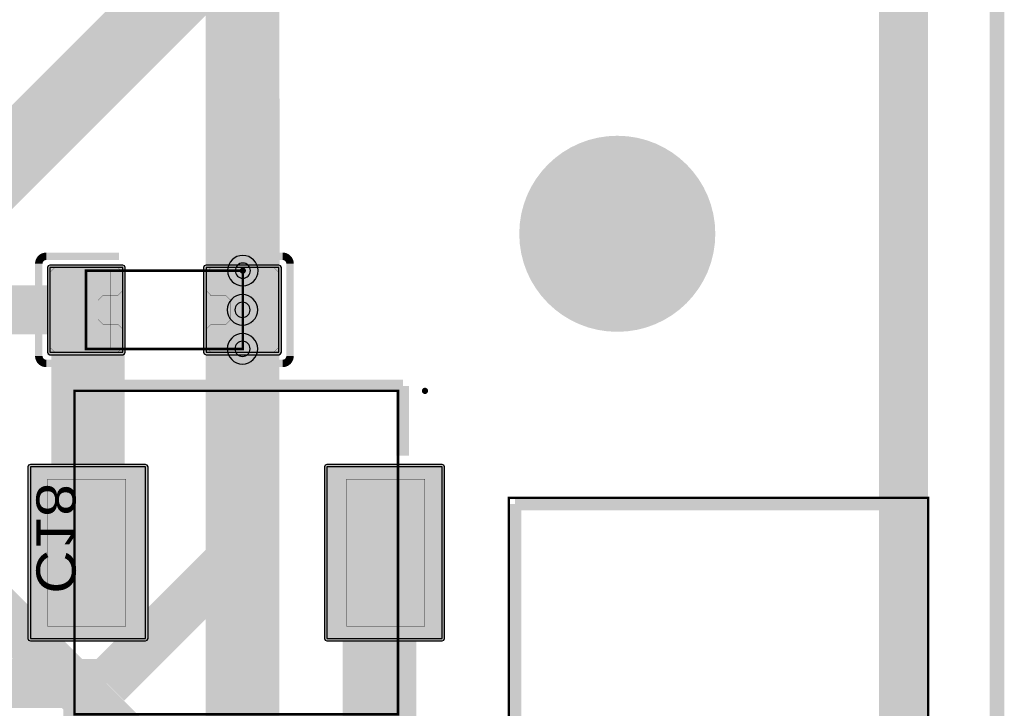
# Model space of a CAD drawing. Header units: millimetres. Extents: x -8 to 125, y -6 to 113.
# Tile 97 of 142: x 99 to 119, y 21 to 35. Entities that reach past the tile are written whole.
import ezdxf
from ezdxf.enums import TextEntityAlignment as Align

# ---------------------------------------------------------------- set-up
doc = ezdxf.new("R2010")
doc.units = ezdxf.units.MM
for name, color, linetype, true_color in [('Board Outline Layer', 7, 'Continuous', 0xff00ff), ('Bottom Layer', 7, 'Continuous', 0x0000ff), ('Bottom Silkscreen Layer', 7, 'Continuous', 0x66cc33), ('Component Marking Layer', 7, 'Continuous', 0x66ffcc), ('Component Shape Layer', 7, 'Continuous', 0x00cccc), ('Hole Layer', 7, 'Continuous', 0x222222), ('Inner1', 7, 'Continuous', 0x999966), ('Inner2', 7, 'Continuous', 0x008000), ('Multi-Layer', 7, 'Continuous', 0xc0c0c0), ('Pin Soldering Layer', 7, 'Continuous', 0xcc9999), ('Top Layer', 7, 'Continuous', 0xff0000), ('Top Paste Mask Layer', 7, 'Continuous', 0x808080), ('Top Silkscreen Layer', 7, 'Continuous', 0xffcc00), ('Top Solder Mask Layer', 7, 'Continuous', 0x800080)]:
    doc.layers.add(name, color=color, linetype=linetype, true_color=true_color)
doc.styles.get("Standard").update_dxf_attribs({"font": 'arial.ttf'})

msp = doc.modelspace()

# ---------------------------------------------------------------- hatches: boundary and pattern name
at = {"layer": 'Component Marking Layer'}
for points in [[(103.3, 29.502, 1), (103.42, 29.502, 1)], [(107.015, 27.049, 1), (107.137, 27.049, 1)]]:
    msp.add_hatch(color=256, dxfattribs=at).paths.add_polyline_path(points)
at = {"layer": 'Multi-Layer'}
msp.add_hatch(color=256, dxfattribs=at).paths.add_polyline_path([(109, 30.254, 1), (113, 30.254, 1)])
at = {"layer": 'Pin Soldering Layer'}
for points in [[(100.16, 29.502), (100.16, 27.902), (100.66, 27.902), (100.66, 29.502)], [(103.36, 29.502), (103.36, 27.902), (102.86, 27.902), (102.86, 29.502)], [(100.975, 25.25), (100.975, 22.248), (99.375, 22.248), (99.375, 25.25)], [(107.076, 25.25), (107.076, 22.248), (105.476, 22.248), (105.476, 25.25)]]:
    msp.add_hatch(color=256, dxfattribs=at).paths.add_polyline_path(points)
at = {"layer": 'Top Layer'}
for points in [[(100.91, 27.838), (100.91, 29.566), (99.425, 29.566), (99.425, 27.838)], [(104.095, 27.838), (104.095, 29.566), (102.61, 29.566), (102.61, 27.838)], [(99.026, 21.999), (101.375, 21.999), (101.375, 25.499), (99.026, 25.499)], [(105.076, 21.999), (107.426, 21.999), (107.426, 25.499), (105.076, 25.499)]]:
    msp.add_hatch(color=256, dxfattribs=at).paths.add_polyline_path(points)
at = {"layer": 'Top Paste Mask Layer'}
for points in [[(100.91, 29.466), (100.91, 29.096), (100.81, 28.996), (100.505, 28.996), (100.405, 28.896), (100.405, 28.508), (100.505, 28.408), (100.81, 28.408), (100.91, 28.308), (100.91, 27.938), (100.81, 27.838), (99.525, 27.838), (99.425, 27.938), (99.425, 29.466), (99.525, 29.566), (100.81, 29.566)], [(102.61, 29.466), (102.61, 29.096), (102.71, 28.996), (103.015, 28.996), (103.115, 28.896), (103.115, 28.508), (103.015, 28.408), (102.71, 28.408), (102.61, 28.308), (102.61, 27.938), (102.71, 27.838), (103.995, 27.838), (104.095, 27.938), (104.095, 29.466), (103.995, 29.566), (102.71, 29.566)], [(99.026, 21.999), (101.375, 21.999), (101.375, 25.499), (99.026, 25.499)], [(105.076, 21.999), (107.426, 21.999), (107.426, 25.499), (105.076, 25.499)]]:
    msp.add_hatch(color=256, dxfattribs=at).paths.add_polyline_path(points)
at = {"layer": 'Top Solder Mask Layer'}
for points in [[(100.961, 27.838), (100.961, 29.566), (100.946, 29.602), (100.91, 29.617), (99.425, 29.617), (99.389, 29.602), (99.374, 29.566), (99.374, 27.838), (99.389, 27.802), (99.425, 27.787), (100.91, 27.787), (100.946, 27.802)], [(104.146, 27.838), (104.146, 29.566), (104.131, 29.602), (104.095, 29.617), (102.61, 29.617), (102.574, 29.602), (102.559, 29.566), (102.559, 27.838), (102.574, 27.802), (102.61, 27.787), (104.095, 27.787), (104.131, 27.802)], [(99.026, 21.948), (101.375, 21.948), (101.411, 21.963), (101.426, 21.999), (101.426, 25.499), (101.411, 25.535), (101.375, 25.55), (99.026, 25.55), (98.99, 25.535), (98.975, 25.499), (98.975, 21.999), (98.99, 21.963)], [(105.076, 21.948), (107.426, 21.948), (107.462, 21.963), (107.477, 21.999), (107.477, 25.499), (107.462, 25.535), (107.426, 25.55), (105.076, 25.55), (105.04, 25.535), (105.025, 25.499), (105.025, 21.999), (105.04, 21.963)]]:
    msp.add_hatch(color=256, dxfattribs=at).paths.add_polyline_path(points)

# ---------------------------------------------------------------- linework, layer by layer
at = {"layer": 'Board Outline Layer', "const_width": 0.3}
msp.add_lwpolyline([(2.794, 100.008), (116.078, 100.008), (118.746, 97.536), (118.746, 3.262), (115.042, 0.008), (2.754, 0.008), (0, 3.262), (0, 96.754)], close=True, dxfattribs=at)
at = {"layer": 'Bottom Layer', "const_width": 1}
for points in [[(116.84, 89.408), (116.84, 13.208)], [(97.638, 23.317), (100.891, 20.064)]]:
    msp.add_lwpolyline(points, dxfattribs=at)
at = {"layer": 'Component Marking Layer', "const_width": 0.00508}
for points in [[(103.3, 29.502, 1), (103.42, 29.502, 1)], [(107.015, 27.049, 1), (107.137, 27.049, 1)]]:
    msp.add_lwpolyline(points, format="xyb", close=True, dxfattribs=at)
at = {"layer": 'Component Shape Layer', "const_width": 0.0508}
for points in [[(103.36, 29.502), (103.36, 27.902), (100.16, 27.902), (100.16, 29.502)], [(103.36, 29.502), (103.36, 27.902), (100.16, 27.902), (100.16, 29.502)], [(106.525, 27.049), (106.525, 20.45), (99.926, 20.45), (99.926, 27.049)], [(106.525, 27.049), (106.525, 20.45), (99.926, 20.45), (99.926, 27.049)], [(108.786, 4.293), (108.786, 24.867), (117.341, 24.867), (117.341, 4.293)], [(108.786, 4.293), (108.786, 24.867), (117.341, 24.867), (117.341, 4.293)]]:
    msp.add_lwpolyline(points, close=True, dxfattribs=at)
at = {"layer": 'Hole Layer'}
for points in [[(103.205, 29.502, 1), (103.515, 29.502), (103.515, 29.502, 1), (103.205, 29.502)], [(103.198, 28.702, 1), (103.508, 28.702), (103.508, 28.702, 1), (103.198, 28.702)], [(103.198, 27.907, 1), (103.508, 27.907), (103.508, 27.907, 1), (103.198, 27.907)]]:
    msp.add_lwpolyline(points, format="xyb", dxfattribs=at)
at = {"layer": 'Inner1'}
for points, const_width in [([(103.353, 33.02), (103.353, 36.576)], 1.5), ([(103.36, 33.013), (103.353, 33.02)], 1.5), ([(103.353, 28.702), (103.353, 33.02)], 1.5), ([(103.36, 29.502), (103.36, 33.013)], 1.5), ([(103.353, 27.907), (103.353, 28.702)], 1.5), ([(103.378, 27.881), (103.353, 27.907)], 1), ([(103.378, 23.876), (103.378, 27.881)], 1), ([(100.584, 21.082), (103.378, 23.876)], 1), ([(85.005, 21.082), (100.584, 21.082)], 1)]:
    msp.add_lwpolyline(points, dxfattribs=dict(at, const_width=const_width))
at = {"layer": 'Inner2', "const_width": 1.5}
msp.add_lwpolyline([(93.123, 26.289), (105.218, 38.385)], dxfattribs=at)
at = {"layer": 'Multi-Layer'}
for points in [[(103.05, 29.502, 1), (103.67, 29.502), (103.67, 29.502, 1), (103.05, 29.502)], [(103.043, 28.702, 1), (103.663, 28.702), (103.663, 28.702, 1), (103.043, 28.702)], [(103.043, 27.907, 1), (103.663, 27.907), (103.663, 27.907, 1), (103.043, 27.907)]]:
    msp.add_lwpolyline(points, format="xyb", dxfattribs=at)
at = {"layer": 'Pin Soldering Layer', "const_width": 0.00508}
for points in [[(100.16, 29.502), (100.16, 27.902), (100.66, 27.902), (100.66, 29.502)], [(100.16, 29.502), (100.16, 27.902), (100.66, 27.902), (100.66, 29.502)], [(103.36, 29.502), (103.36, 27.902), (102.86, 27.902), (102.86, 29.502)], [(103.36, 29.502), (103.36, 27.902), (102.86, 27.902), (102.86, 29.502)], [(100.975, 25.25), (100.975, 22.248), (99.375, 22.248), (99.375, 25.25)], [(100.975, 25.25), (100.975, 22.248), (99.375, 22.248), (99.375, 25.25)], [(107.076, 25.25), (107.076, 22.248), (105.476, 22.248), (105.476, 25.25)], [(107.076, 25.25), (107.076, 22.248), (105.476, 22.248), (105.476, 25.25)]]:
    msp.add_lwpolyline(points, close=True, dxfattribs=at)
at = {"layer": 'Top Layer'}
for points, const_width in [([(116.84, 89.408), (116.84, 16.51)], 1), ([(100.168, 28.702), (100.201, 28.669)], 1.5), ([(100.201, 28.669), (100.201, 23.749)], 1.5), ([(100.168, 28.702), (82.792, 28.702)], 1), ([(103.353, 27.907), (103.353, 18.933)], 1.5), ([(106.147, 23.645), (106.251, 23.749)], 1.5), ([(106.147, 18.542), (106.147, 23.645)], 1.5)]:
    msp.add_lwpolyline(points, dxfattribs=dict(at, const_width=const_width))
for points in [[(100.91, 27.838), (100.91, 29.566), (99.425, 29.566), (99.425, 27.838)], [(104.095, 27.838), (104.095, 29.566), (102.61, 29.566), (102.61, 27.838)], [(99.026, 21.999), (101.375, 21.999), (101.375, 25.499), (99.026, 25.499)], [(105.076, 21.999), (107.426, 21.999), (107.426, 25.499), (105.076, 25.499)]]:
    msp.add_lwpolyline(points, close=True, dxfattribs=at)
at = {"layer": 'Top Paste Mask Layer', "const_width": 0.00508}
for points in [[(100.91, 29.466), (100.91, 29.096), (100.81, 28.996), (100.505, 28.996), (100.405, 28.896), (100.405, 28.508), (100.505, 28.408), (100.81, 28.408), (100.91, 28.308), (100.91, 27.938), (100.81, 27.838), (99.525, 27.838), (99.425, 27.938), (99.425, 29.466), (99.525, 29.566), (100.81, 29.566)], [(100.91, 29.466), (100.91, 29.096), (100.81, 28.996), (100.505, 28.996), (100.405, 28.896), (100.405, 28.508), (100.505, 28.408), (100.81, 28.408), (100.91, 28.308), (100.91, 27.938), (100.81, 27.838), (99.525, 27.838), (99.425, 27.938), (99.425, 29.466), (99.525, 29.566), (100.81, 29.566)], [(102.61, 29.466), (102.61, 29.096), (102.71, 28.996), (103.015, 28.996), (103.115, 28.896), (103.115, 28.508), (103.015, 28.408), (102.71, 28.408), (102.61, 28.308), (102.61, 27.938), (102.71, 27.838), (103.995, 27.838), (104.095, 27.938), (104.095, 29.466), (103.995, 29.566), (102.71, 29.566)], [(102.61, 29.466), (102.61, 29.096), (102.71, 28.996), (103.015, 28.996), (103.115, 28.896), (103.115, 28.508), (103.015, 28.408), (102.71, 28.408), (102.61, 28.308), (102.61, 27.938), (102.71, 27.838), (103.995, 27.838), (104.095, 27.938), (104.095, 29.466), (103.995, 29.566), (102.71, 29.566)]]:
    msp.add_lwpolyline(points, close=True, dxfattribs=at)
at = {"layer": 'Top Paste Mask Layer'}
for points in [[(99.026, 21.999), (101.375, 21.999), (101.375, 25.499), (99.026, 25.499)], [(105.076, 21.999), (107.426, 21.999), (107.426, 25.499), (105.076, 25.499)]]:
    msp.add_lwpolyline(points, close=True, dxfattribs=at)
at = {"layer": 'Top Silkscreen Layer', "const_width": 0.152}
for points in [[(99.349, 29.795, 0.414214), (99.197, 29.642)], [(99.349, 29.795, 0.414214), (99.197, 29.642)], [(104.171, 29.795, -0.414214), (104.324, 29.642)], [(104.171, 29.795, -0.414214), (104.324, 29.642)], [(99.197, 27.762, 0.414214), (99.349, 27.609)], [(99.197, 27.762, 0.414214), (99.349, 27.609)], [(104.324, 27.762, -0.414214), (104.171, 27.609)], [(104.324, 27.762, -0.414214), (104.171, 27.609)]]:
    msp.add_lwpolyline(points, format="xyb", dxfattribs=at)
at = {"layer": 'Top Silkscreen Layer'}
for points, const_width in [([(100.834, 29.795), (99.349, 29.795)], 0.152), ([(100.834, 29.795), (99.349, 29.795)], 0.152), ([(102.686, 29.795), (104.171, 29.795)], 0.152), ([(102.686, 29.795), (104.171, 29.795)], 0.152), ([(99.197, 29.642), (99.197, 27.762)], 0.152), ([(99.197, 29.642), (99.197, 27.762)], 0.152), ([(104.324, 29.642), (104.324, 27.762)], 0.152), ([(104.324, 29.642), (104.324, 27.762)], 0.152), ([(99.349, 27.609), (100.834, 27.609)], 0.152), ([(99.349, 27.609), (100.834, 27.609)], 0.152), ([(104.171, 27.609), (102.686, 27.609)], 0.152), ([(104.171, 27.609), (102.686, 27.609)], 0.152), ([(99.825, 27.15), (106.627, 27.15)], 0.254), ([(99.825, 26.848), (99.825, 27.15)], 0.254), ([(99.825, 27.15), (106.627, 27.15)], 0.254), ([(99.825, 26.848), (99.825, 27.15)], 0.254), ([(106.622, 25.73), (106.622, 27.15)], 0.254), ([(106.622, 25.73), (106.622, 27.15)], 0.254), ([(99.825, 26.848), (99.825, 25.73)], 0.254), ([(99.825, 26.848), (99.825, 25.73)], 0.254), ([(108.913, 4.42), (108.913, 24.74)], 0.254), ([(108.913, 24.74), (117.214, 24.74)], 0.254), ([(108.913, 4.42), (108.913, 24.74)], 0.254), ([(108.913, 24.74), (117.214, 24.74)], 0.254), ([(116.713, 4.42), (116.713, 24.74)], 0.254), ([(116.713, 4.42), (116.713, 24.74)], 0.254), ([(117.214, 4.42), (117.214, 24.74)], 0.254), ([(117.214, 4.42), (117.214, 24.74)], 0.254), ([(99.825, 21.768), (99.825, 20.348)], 0.254), ([(99.825, 21.768), (99.825, 20.348)], 0.254), ([(106.622, 20.348), (106.622, 21.768)], 0.254), ([(106.622, 20.348), (106.622, 21.768)], 0.254)]:
    msp.add_lwpolyline(points, dxfattribs=dict(at, const_width=const_width))
at = {"layer": 'Top Solder Mask Layer'}
for points in [[(100.961, 27.838), (100.961, 29.566), (100.946, 29.602), (100.91, 29.617), (99.425, 29.617), (99.389, 29.602), (99.374, 29.566), (99.374, 27.838), (99.389, 27.802), (99.425, 27.787), (100.91, 27.787), (100.946, 27.802)], [(104.146, 27.838), (104.146, 29.566), (104.131, 29.602), (104.095, 29.617), (102.61, 29.617), (102.574, 29.602), (102.559, 29.566), (102.559, 27.838), (102.574, 27.802), (102.61, 27.787), (104.095, 27.787), (104.131, 27.802)], [(99.026, 21.948), (101.375, 21.948), (101.411, 21.963), (101.426, 21.999), (101.426, 25.499), (101.411, 25.535), (101.375, 25.55), (99.026, 25.55), (98.99, 25.535), (98.975, 25.499), (98.975, 21.999), (98.99, 21.963)], [(105.076, 21.948), (107.426, 21.948), (107.462, 21.963), (107.477, 21.999), (107.477, 25.499), (107.462, 25.535), (107.426, 25.55), (105.076, 25.55), (105.04, 25.535), (105.025, 25.499), (105.025, 21.999), (105.04, 21.963)]]:
    msp.add_lwpolyline(points, close=True, dxfattribs=at)

# ---------------------------------------------------------------- texts
at = {"layer": 'Bottom Silkscreen Layer', "text_generation_flag": 2, "width": 1.1}
msp.add_text('C18', height=0.8001, rotation=-90, dxfattribs=at).set_placement((98.908, 22.911), align=Align.BOTTOM_LEFT)

doc.saveas('drawing.dxf')
